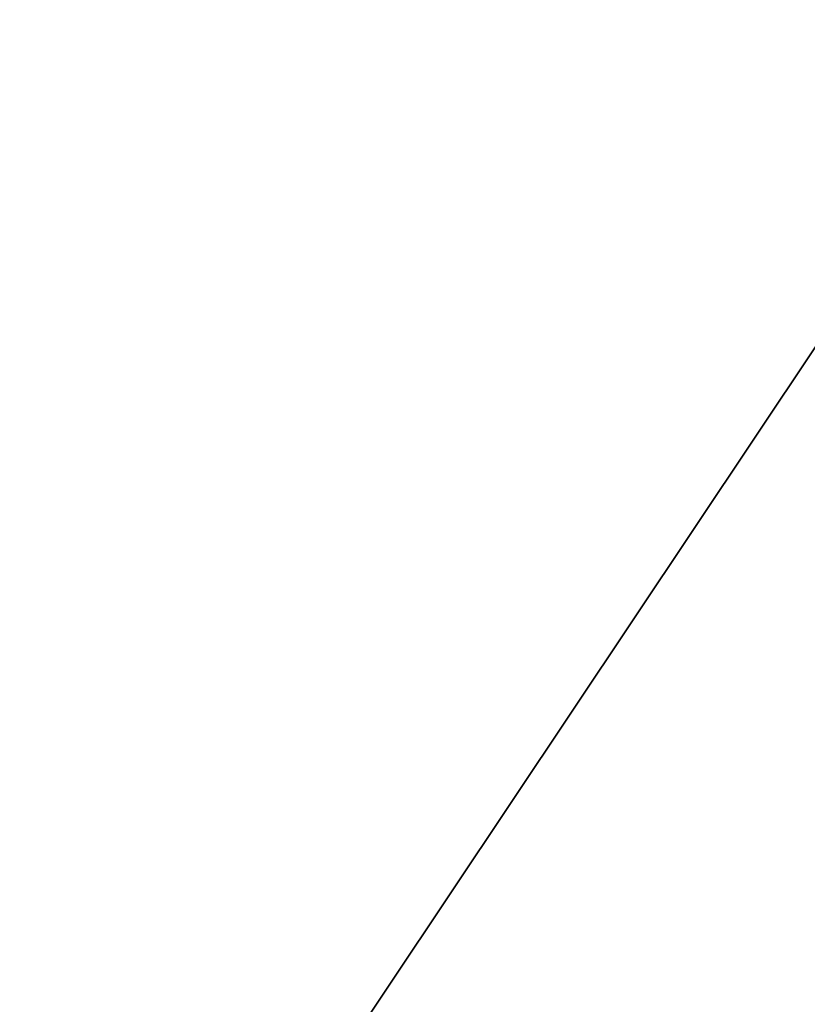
# Model space of a CAD drawing. Header units: millimetres. Extents: x -15 to 322, y -15 to 322.
# Tile 143 of 256: x 33.912 to 34.577, y 263.16 to 263.991. Entities that reach past the tile are written whole.
import ezdxf

# ---------------------------------------------------------------- set-up
doc = ezdxf.new("R2010")
doc.units = ezdxf.units.MM
doc.header["$LTSCALE"] = 25.4
doc.layers.get('0').update_dxf_attribs({"true_color": 0xff5454})

# ---------------------------------------------------------------- blocks, each defined once
blk = doc.blocks.new('AGNES-SQUARE-LED-8112-8108-8135-8138.STL')
at = {"color": 7, "true_color": 0xffffff}
mesh = blk.add_polyface(dxfattribs=at)
corners = [(34.30882, 250.10641, -33.32733), (33.87354, 246.58839, -33.32719), (-5.52811, 281.30508, -30.77566)]
mesh.append_faces([[corners[k] for k in face] for face in [(0, 1, 2)]], dxfattribs={"color": 7})
at = {"color": 18, "true_color": 0x000000}
mesh = blk.add_polyface(dxfattribs=at)
corners = [(37.37785, 269.66214, 19.17887), (33.0424, 263.17365, 10.18989), (33.0424, 263.17365, 19.17887), (37.37785, 269.66214, 10.18989)]
mesh.append_faces([[corners[k] for k in face] for face in [(0, 1, 2), (1, 0, 3)]], dxfattribs={"vtx0": -1, "color": 18})
mesh = blk.add_polyface(dxfattribs=at)
corners = [(38.08496, 268.95502, 9.18989), (33.96628, 262.79099, 18.17887), (33.96628, 262.79099, 9.18989), (38.08496, 268.95502, 18.17887)]
mesh.append_faces([[corners[k] for k in face] for face in [(0, 1, 2), (1, 0, 3)]], dxfattribs={"vtx0": -1, "color": 18})

msp = doc.modelspace()

# ---------------------------------------------------------------- block references
at = {"color": 0}
msp.add_blockref('AGNES-SQUARE-LED-8112-8108-8135-8138.STL', (0, 0), dxfattribs=at)

doc.saveas('drawing.dxf')
